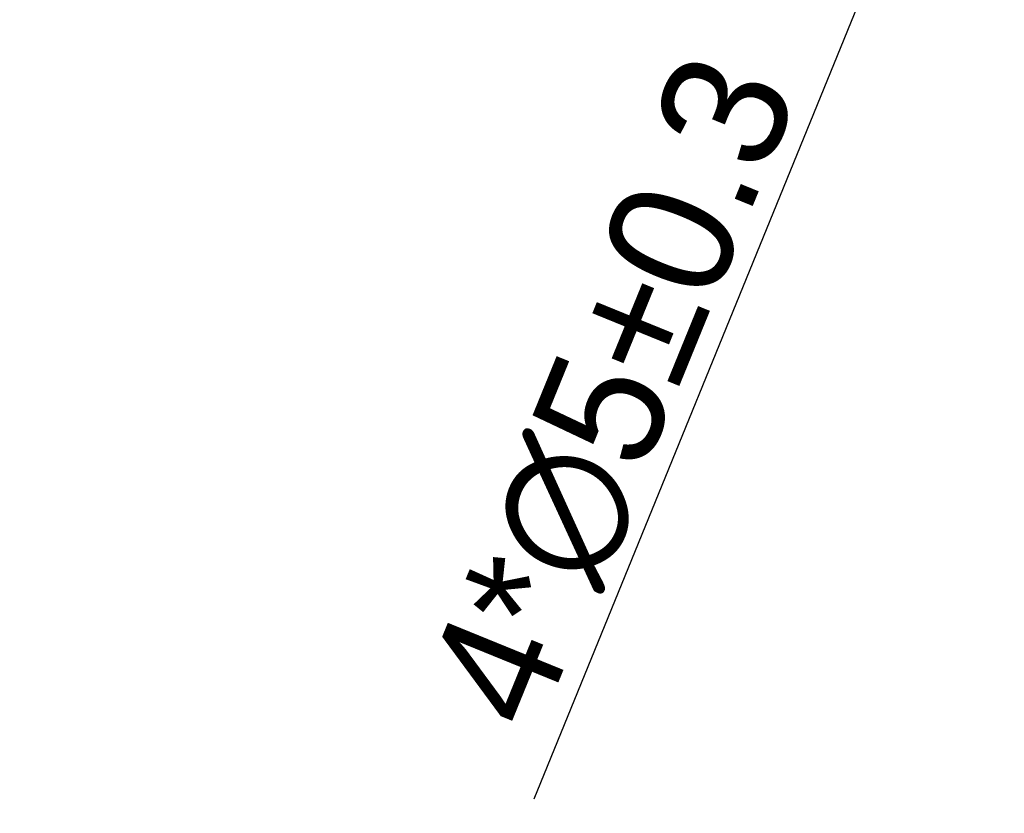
# Model space of a CAD drawing. Header units: millimetres. Extents: x 1372 to 5670, y 1260 to 1629.
# Tile 6 of 20: x 4282 to 4329, y 1385 to 1423. Entities that reach past the tile are written whole.
import ezdxf

# ---------------------------------------------------------------- set-up
doc = ezdxf.new("R2010")
doc.units = ezdxf.units.MM
doc.header["$LTSCALE"] = 0.21
doc.dimstyles.new('ISO-25', dxfattribs={"dimtxt": 6, "dimasz": 2.5, "dimexe": 1.25, "dimexo": 0.625, "dimtad": 1, "dimtxsty": 'Standard', "dimcen": 2.5, "dimadec": 0, "dimazin": 0, "dimtfac": 1, "dimtmove": 0, "dimatfit": 3, "dimfxl": 1, "dimarcsym": 0})

# ---------------------------------------------------------------- blocks, each defined once
blk = doc.blocks.new('*D70')
at = {"color": 0, "lineweight": -2, "transparency": 16777216}
for p, q in [((4327.964, 1438.92), (4328.908, 1441.235)), ((4327.02, 1436.605), (4325.132, 1431.975)), ((4306.322, 1385.836), (4324.189, 1429.66))]:
    blk.add_line(p, q, dxfattribs=at)
at = {"color": 0, "transparency": 16777216}
for points in [[(4327.578, 1439.078), (4328.35, 1438.763), (4327.02, 1436.605)], [(4324.574, 1429.503), (4323.803, 1429.818), (4325.132, 1431.975)]]:
    blk.add_solid(points, dxfattribs=at)
at = {"layer": 'Defpoints', "color": 0, "transparency": 16777216}
for p in [(4327.02, 1436.605), (4325.132, 1431.975)]:
    blk.add_point(p, dxfattribs=at)
at = {"color": 0, "transparency": 16777216, "insert": (4310.163, 1405.435), "char_height": 6, "attachment_point": 5, "rotation": 67.8195}
blk.add_mtext('{\\fMS PGothic|b0|i0|c134|p34;4*∅5}%%P0.3', dxfattribs=at)

msp = doc.modelspace()

# ---------------------------------------------------------------- dimensions: what is measured, and where the dimension line sits
dim = msp.add_diameter_dim_2p(p1=(4327.02, 1436.605), p2=(4325.132, 1431.975), text='{\\fMS PGothic|b0|i0|c134|p34;4*<>}%%P0.3', dimstyle='ISO-25', override={"dimtxsty": 'Standard'})
dim.commit()
dim.dimension.update_dxf_attribs({"geometry": '*D70', "text_midpoint": (4313.721, 1403.985), "dimtype": 163})

doc.saveas('drawing.dxf')
